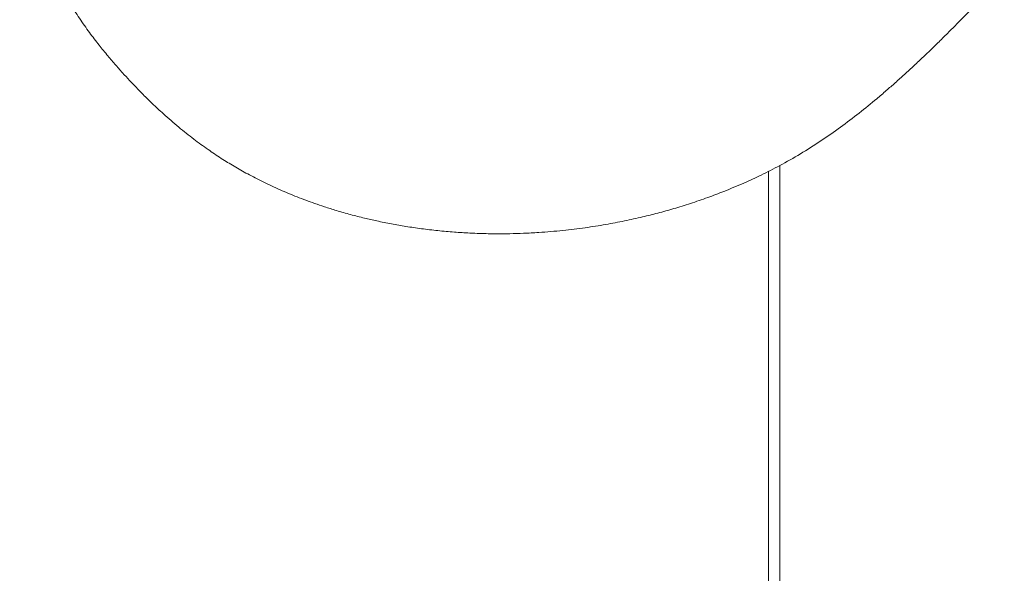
# Model space of a CAD drawing. Header units: millimetres. Extents: x 0 to 420, y 0 to 297.
# Tile 2 of 8: x 152 to 211, y 57 to 90. Entities that reach past the tile are written whole.
import ezdxf

# ---------------------------------------------------------------- set-up
doc = ezdxf.new("R2010")
doc.units = ezdxf.units.MM

msp = doc.modelspace()

# ---------------------------------------------------------------- linework, layer by layer
at = {"color": 7, "linetype": 'Continuous', "lineweight": 15}
msp.add_line((196.925, 81.332), (196.925, 27.744), dxfattribs=at)
at = {"color": 8, "linetype": 'Continuous', "lineweight": 15}
msp.add_line((197.591, 81.672), (197.591, 27.744), dxfattribs=at)
at = {"color": 7, "linetype": 'Continuous', "lineweight": 15}
msp.add_open_spline([(152.488, 101.719), (152.498, 101.556), (152.531, 100.998), (152.635, 99.955), (152.82, 98.597), (153.085, 97.197), (153.382, 96.028), (153.674, 95.09), (153.943, 94.344), (154.24, 93.623), (154.574, 92.904), (154.963, 92.152), (155.425, 91.349), (155.961, 90.506), (156.533, 89.686), (157.103, 88.931), (157.633, 88.275), (158.122, 87.7), (158.573, 87.191), (158.993, 86.733), (159.403, 86.301), (159.85, 85.844), (160.388, 85.316), (161.086, 84.666), (161.904, 83.957), (162.789, 83.253), (163.633, 82.638), (164.43, 82.103), (165.215, 81.618), (166.039, 81.151), (166.949, 80.682), (167.926, 80.229), (168.781, 79.872), (169.467, 79.609), (170.008, 79.414), (170.609, 79.21), (171.32, 78.986), (172.115, 78.759), (172.914, 78.554), (173.725, 78.369), (174.541, 78.204), (175.425, 78.05), (176.34, 77.915), (177.3, 77.802), (178.256, 77.717), (179.087, 77.665), (179.759, 77.638), (180.321, 77.624), (180.918, 77.618), (181.612, 77.624), (182.412, 77.647), (183.459, 77.702), (184.681, 77.805), (186.009, 77.967), (187.23, 78.159), (188.366, 78.375), (189.395, 78.603), (190.367, 78.847), (191.314, 79.112), (192.305, 79.419), (193.299, 79.76), (194.359, 80.162), (195.416, 80.604), (196.521, 81.117), (197.641, 81.688), (198.826, 82.357), (200.029, 83.116), (201.19, 83.929), (202.294, 84.77), (203.193, 85.504), (203.903, 86.109), (204.45, 86.589), (205.002, 87.084), (205.559, 87.597), (206.093, 88.1), (206.606, 88.593), (207.136, 89.112), (207.712, 89.683), (208.296, 90.273), (208.841, 90.831), (209.264, 91.267), (209.582, 91.597), (209.823, 91.848), (210.102, 92.139), (210.456, 92.508), (210.739, 92.803), (210.901, 92.97), (210.914, 92.984)], degree=3, knots=[0, 0, 0, 0, 0.0072198, 0.0247506, 0.0462809, 0.067704, 0.0876407, 0.099443, 0.1110033, 0.1224933, 0.1336456, 0.1456752, 0.1594025, 0.1739576, 0.1890227, 0.2026463, 0.2147247, 0.2252021, 0.2349081, 0.2436898, 0.2515341, 0.2600381, 0.2706258, 0.2833036, 0.3001601, 0.3159993, 0.3304723, 0.3435772, 0.3557568, 0.3685266, 0.3824332, 0.3974727, 0.4121639, 0.4198049, 0.4270422, 0.435311, 0.4452402, 0.4567949, 0.4681265, 0.4778887, 0.4896203, 0.5009109, 0.5131852, 0.5259195, 0.5387018, 0.5505654, 0.5582048, 0.5647249, 0.5722665, 0.5811573, 0.5913674, 0.6028555, 0.6210189, 0.6377326, 0.6530314, 0.667044, 0.6805183, 0.6918465, 0.7038501, 0.7165078, 0.7297138, 0.7421434, 0.7577285, 0.7713284, 0.7863185, 0.8032796, 0.8205702, 0.8377346, 0.8544814, 0.870671, 0.8795608, 0.888139, 0.8968886, 0.9063243, 0.915471, 0.923377, 0.9321011, 0.9423769, 0.9529246, 0.9624907, 0.9711794, 0.975505, 0.9796736, 0.9842853, 0.9907918, 0.9992263, 1, 1, 1, 1], dxfattribs=at)

doc.saveas('drawing.dxf')
